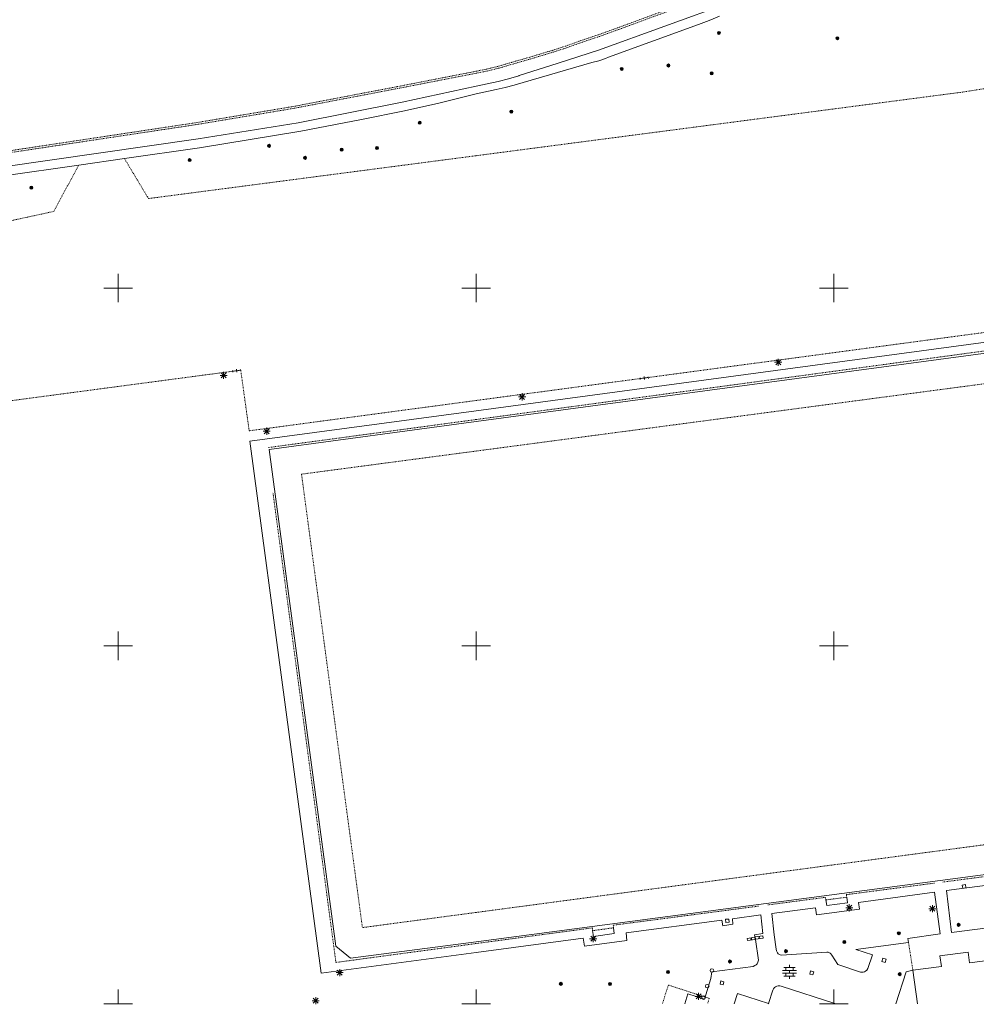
# Model space of a CAD drawing. Header units: millimetres. Extents: x 135944 to 142000, y 454200 to 456692.
# Tile 191 of 220: x 138436 to 138570, y 454200 to 454337. Entities that reach past the tile are written whole.
import ezdxf

# ---------------------------------------------------------------- set-up
doc = ezdxf.new("R2010")
doc.units = ezdxf.units.MM
for name, pattern in [('TotaalGBKN2013X$0$DASHDOT', [1, 0.5, -0.25, 0, -0.25]), ('TotaalGBKN2013X$0$DASHED', [0.75, 0.5, -0.25]), ('TotaalGBKN2013X$0$DOT', [0.25, 0, -0.25]), ('TotaalGBKN2013X$0$HIDDEN', [0.375, 0.25, -0.125])]:
    doc.linetypes.add(name, pattern=pattern)
doc.layers.get('0').update_dxf_attribs({"color": 251})
doc.layers.add('TotaalGBKN2013X$0$1', color=251, linetype='Continuous')

# ---------------------------------------------------------------- blocks, each defined once
blk = doc.blocks.new('TotaalGBKN2013X$0$A$C74320002')
at = {"linetype": 'TotaalGBKN2013X$0$DASHED', "lineweight": 0}
for p, q in [((138488997, 454328138), (138500000, 454330284)), ((138489048, 454327873), (138500000, 454330004)), ((138474526, 454325374), (138488997, 454328138)), ((138474574, 454325108), (138489048, 454327873)), ((138460954, 454323111), (138474526, 454325374)), ((138460996, 454322844), (138474574, 454325108)), ((138433834, 454319024), (138460954, 454323111)), ((138433873, 454318757), (138460996, 454322844))]:
    blk.add_line(p, q, dxfattribs=at)
at = {"linetype": 'Continuous', "lineweight": 0}
for p, q in [((138500000, 454328192), (138489700, 454325948)), ((138500000, 454327115), (138494806, 454325841)), ((138489700, 454325948), (138475145, 454323064)), ((138494806, 454325841), (138490009, 454324764)), ((138484016, 454323557), (138475511, 454321899)), ((138490009, 454324764), (138484016, 454323557)), ((138475145, 454323064), (138461192, 454320855)), ((138461192, 454320855), (138434003, 454316921)), ((138475511, 454321899), (138461354, 454319571)), ((138461354, 454319571), (138450885, 454318085)), ((138450885, 454318085), (138444507, 454317179)), ((138444507, 454317179), (138434051, 454315695)), ((138450000, 454300000), (138450000, 454302000)), ((138500000, 454300000), (138500000, 454302000)), ((138448000, 454300000), (138450000, 454300000)), ((138450000, 454300000), (138452000, 454300000)), ((138450000, 454298000), (138450000, 454300000)), ((138500000, 454300000), (138498001, 454300000)), ((138500000, 454300000), (138500000, 454298000)), ((138464240, 454287790), (138465240, 454287790)), ((138464386, 454287436), (138465094, 454288144)), ((138465094, 454287436), (138464386, 454288144)), ((138464740, 454287290), (138464740, 454288290)), ((138466030, 454288258), (138466000, 454288480)), ((138466015, 454288369), (138467129, 454288519)), ((138466602, 454288221), (138466542, 454288667)), ((138467144, 454288408), (138467114, 454288630)), ((138468389, 454278590), (138500000, 454282854)), ((138471110, 454277460), (138500000, 454281345)), ((138470260, 454279990), (138471260, 454279990)), ((138470406, 454279636), (138471114, 454280344)), ((138471114, 454279636), (138470406, 454280344)), ((138470760, 454279490), (138470760, 454280490)), ((138478349, 454204249), (138468389, 454278590)), ((138480410, 454208050), (138471110, 454277460)), ((138450000, 454250000), (138450000, 454252000)), ((138500000, 454250000), (138500000, 454252000)), ((138448000, 454250000), (138450000, 454250000)), ((138450000, 454250000), (138452000, 454250000)), ((138450000, 454248000), (138450000, 454250000)), ((138500000, 454250000), (138498001, 454250000)), ((138500000, 454250000), (138500000, 454248000)), ((138482480, 454206350), (138480410, 454208050)), ((138500000, 454208663), (138482480, 454206350)), ((138500000, 454207139), (138478349, 454204249)), ((138480460, 454204350), (138481460, 454204350)), ((138480606, 454203996), (138481314, 454204704)), ((138481314, 454203996), (138480606, 454204704)), ((138480960, 454203850), (138480960, 454204850)), ((138450000, 454200000), (138450000, 454202000)), ((138500000, 454200000), (138500000, 454202000)), ((138450000, 454200000), (138448000, 454200000)), ((138450000, 454200000), (138452000, 454200000)), ((138477100, 454200420), (138478100, 454200420)), ((138477246, 454200066), (138477954, 454200774)), ((138477954, 454200066), (138477246, 454200774)), ((138477600, 454199920), (138477600, 454200920)), ((138500000, 454200000), (138498000, 454200000))]:
    blk.add_line(p, q, dxfattribs=at)
at = {"linetype": 'TotaalGBKN2013X$0$HIDDEN', "lineweight": 0}
for p, q in [((138450885, 454318085), (138454240, 454312500)), ((138454240, 454312500), (138500000, 454318485)), ((138441000, 454310700), (138444507, 454317179)), ((138431820, 454308710), (138441000, 454310700)), ((138475620, 454273990), (138500000, 454277218)), ((138484130, 454210640), (138475620, 454273990)), ((138500000, 454212754), (138484130, 454210640))]:
    blk.add_line(p, q, dxfattribs=at)
at = {"linetype": 'TotaalGBKN2013X$0$DASHDOT', "lineweight": 0}
for p, q in [((138412371, 454281248), (138466015, 454288369)), ((138467129, 454288519), (138468310, 454280050)), ((138468310, 454280050), (138500000, 454284285)), ((138500000, 454281623), (138470990, 454277710)), ((138480430, 454205770), (138471630, 454271400)), ((138500000, 454208407), (138480430, 454205770))]:
    blk.add_line(p, q, dxfattribs=at)
at = {"linetype": 'TotaalGBKN2013X$0$DOT', "lineweight": 0}
blk.add_line((138466015, 454288369), (138467129, 454288519), dxfattribs=at)
at = {"linetype": 'Continuous', "lineweight": 0}
for centre, radius in [((138492141, 454323092), 215), ((138492141, 454323092), 155), ((138492141, 454323092), 95), ((138492141, 454323092), 35), ((138471081, 454319862), 215), ((138471081, 454319862), 155), ((138471081, 454319862), 95), ((138471081, 454319862), 35), ((138481241, 454319322), 215), ((138481241, 454319322), 155), ((138486161, 454319562), 215), ((138486161, 454319562), 155), ((138486161, 454319562), 95), ((138486161, 454319562), 35), ((138459991, 454317872), 215), ((138476111, 454318192), 215), ((138476111, 454318192), 155), ((138476111, 454318192), 95), ((138476111, 454318192), 35), ((138481241, 454319322), 95), ((138481241, 454319322), 35), ((138459991, 454317872), 155), ((138459991, 454317872), 95), ((138459991, 454317872), 35), ((138437870, 454314010), 215), ((138437870, 454314010), 155), ((138437870, 454314010), 95), ((138437870, 454314010), 35)]:
    blk.add_circle(centre, radius, dxfattribs=at)
blk = doc.blocks.new('TotaalGBKN2013X$0$A$C51EB4CD3')
at = {"linetype": 'TotaalGBKN2013X$0$DASHED', "lineweight": 0}
for p, q in [((138530397, 454340260), (138519819, 454336369)), ((138530489, 454340007), (138519912, 454336116)), ((138519819, 454336369), (138517094, 454335387)), ((138519912, 454336116), (138517186, 454335131)), ((138517094, 454335387), (138514348, 454334468)), ((138517186, 454335131), (138514437, 454334213)), ((138510678, 454333208), (138510046, 454333024)), ((138512526, 454333800), (138510678, 454333208)), ((138512631, 454333549), (138510799, 454332961)), ((138514348, 454334468), (138512526, 454333800)), ((138514437, 454334213), (138512631, 454333549)), ((138507576, 454331990), (138504886, 454331216)), ((138507498, 454332249), (138504936, 454331521)), ((138510046, 454333024), (138507498, 454332249)), ((138510123, 454332765), (138507576, 454331990)), ((138510799, 454332961), (138510123, 454332765)), ((138501525, 454330594), (138500000, 454330284)), ((138503193, 454330720), (138501479, 454330300)), ((138503241, 454331019), (138501525, 454330594)), ((138504886, 454331216), (138503193, 454330720)), ((138504936, 454331521), (138503241, 454331019)), ((138501479, 454330300), (138500000, 454330004)), ((138526876, 454202603), (138526035, 454200000)), ((138526876, 454202603), (138532585, 454200757)), ((138532585, 454200757), (138532341, 454200000))]:
    blk.add_line(p, q, dxfattribs=at)
at = {"linetype": 'Continuous', "lineweight": 0}
for p, q in [((138517123, 454333240), (138535643, 454339931)), ((138532568, 454337380), (138531093, 454336829)), ((138534022, 454337983), (138532568, 454337380)), ((138531093, 454336829), (138518500, 454332235)), ((138511455, 454331403), (138517123, 454333240)), ((138518101, 454332074), (138517146, 454331749)), ((138518500, 454332235), (138518101, 454332074)), ((138516168, 454331501), (138505480, 454328399)), ((138506046, 454329687), (138511455, 454331403)), ((138517146, 454331749), (138516168, 454331501)), ((138503104, 454328845), (138504560, 454329218)), ((138504560, 454329218), (138505994, 454329669)), ((138505994, 454329669), (138506046, 454329687)), ((138500000, 454328192), (138503104, 454328845)), ((138502830, 454327747), (138500000, 454327115)), ((138504085, 454328009), (138502830, 454327747)), ((138505321, 454328349), (138504085, 454328009)), ((138505480, 454328399), (138505321, 454328349)), ((138500000, 454300000), (138500000, 454302000)), ((138550000, 454300000), (138550000, 454302000)), ((138500000, 454300000), (138500000, 454298000)), ((138500000, 454300000), (138502000, 454300000)), ((138548000, 454300000), (138550000, 454300000)), ((138550000, 454300000), (138552000, 454300000)), ((138550000, 454298000), (138550000, 454300000)), ((138500000, 454282854), (138579520, 454293580)), ((138500000, 454281345), (138576260, 454291600)), ((138541720, 454289620), (138542720, 454289620)), ((138541866, 454289266), (138542574, 454289974)), ((138542574, 454289266), (138541866, 454289974)), ((138542220, 454289120), (138542220, 454290120)), ((138522926, 454287462), (138522954, 454287238)), ((138524060, 454287490), (138522940, 454287350)), ((138523472, 454287644), (138523528, 454287196)), ((138524046, 454287602), (138524074, 454287378)), ((138506086, 454284436), (138506794, 454285144)), ((138506794, 454284436), (138506086, 454285144)), ((138506440, 454284290), (138506440, 454285290)), ((138505940, 454284790), (138506940, 454284790)), ((138500000, 454250000), (138500000, 454252000)), ((138550000, 454250000), (138550000, 454252000)), ((138500000, 454250000), (138500000, 454248000)), ((138500000, 454250000), (138502000, 454250000)), ((138548000, 454250000), (138550000, 454250000)), ((138550000, 454250000), (138552000, 454250000)), ((138550000, 454248000), (138550000, 454250000)), ((138587860, 454220260), (138500000, 454208663)), ((138568210, 454216160), (138589750, 454218930)), ((138551891, 454214086), (138551790, 454214880)), ((138564040, 454215580), (138553430, 454214160)), ((138564850, 454209760), (138564040, 454215580)), ((138565740, 454215810), (138568210, 454216160)), ((138566430, 454209930), (138565740, 454215810)), ((138548889, 454214510), (138548991, 454213716)), ((138548991, 454213716), (138551891, 454214086)), ((138551786, 454213056), (138552494, 454213764)), ((138552494, 454213056), (138551786, 454213764)), ((138552140, 454212910), (138552140, 454213910)), ((138553430, 454214160), (138553550, 454213190)), ((138563400, 454212921), (138564108, 454213629)), ((138564108, 454212921), (138563400, 454213629)), ((138563754, 454212775), (138563754, 454213775)), ((138535840, 454211840), (138539810, 454212400)), ((138539810, 454212400), (138540090, 454209830)), ((138547440, 454213390), (138541320, 454212600)), ((138541320, 454212600), (138541630, 454209650)), ((138547580, 454212400), (138547440, 454213390)), ((138553550, 454213190), (138547580, 454212400)), ((138551640, 454213410), (138552640, 454213410)), ((138563254, 454213275), (138564254, 454213275)), ((138520960, 454209900), (138534350, 454211670)), ((138534350, 454211670), (138534490, 454210900)), ((138534490, 454210900), (138535900, 454211130)), ((138535900, 454211130), (138535840, 454211840)), ((138582720, 454212090), (138566430, 454209930)), ((138516016, 454208736), (138516724, 454209444)), ((138516724, 454208736), (138516016, 454209444)), ((138516291, 454210210), (138516399, 454209417)), ((138516370, 454208590), (138516370, 454209590)), ((138516399, 454209417), (138519319, 454209817)), ((138519319, 454209817), (138519210, 454210610)), ((138521080, 454208850), (138520960, 454209900)), ((138540090, 454209830), (138538920, 454209630)), ((138538920, 454209630), (138539060, 454208960)), ((138541630, 454209650), (138541911, 454207641)), ((138560337, 454209116), (138564850, 454209760)), ((138500000, 454207139), (138514990, 454209140)), ((138514990, 454209140), (138515150, 454208030)), ((138515150, 454208030), (138521080, 454208850)), ((138515870, 454209090), (138516870, 454209090)), ((138539060, 454208960), (138539450, 454206090)), ((138553065, 454207594), (138560410, 454208571)), ((138560410, 454208571), (138560337, 454209116)), ((138541911, 454207641), (138541989, 454207382)), ((138541989, 454207382), (138542101, 454207131)), ((138542101, 454207131), (138542215, 454206989)), ((138542215, 454206989), (138542489, 454206823)), ((138542489, 454206823), (138542673, 454206773)), ((138542673, 454206773), (138549011, 454207221)), ((138549011, 454207221), (138549173, 454207188)), ((138549173, 454207188), (138549453, 454207072)), ((138549453, 454207072), (138549561, 454206991)), ((138549561, 454206991), (138549721, 454206781)), ((138549721, 454206781), (138550531, 454205491)), ((138555391, 454206851), (138553065, 454207594)), ((138554731, 454204901), (138555391, 454206851)), ((138564780, 454206690), (138568760, 454207220)), ((138565010, 454205190), (138564780, 454206690)), ((138568760, 454207220), (138568940, 454205710)), ((138568940, 454205710), (138580290, 454207210)), ((138538961, 454205321), (138538736, 454205210)), ((138539129, 454205436), (138538961, 454205321)), ((138539260, 454205570), (138539129, 454205436)), ((138539321, 454205681), (138539260, 454205570)), ((138539450, 454206090), (138539321, 454205681)), ((138543786, 454205056), (138543786, 454205456)), ((138550531, 454205491), (138553711, 454204431)), ((138532950, 454204447), (138532791, 454203521)), ((138538736, 454205210), (138532950, 454204447)), ((138542806, 454204656), (138544766, 454204656)), ((138542806, 454204256), (138544766, 454204256)), ((138542986, 454205056), (138544586, 454205056)), ((138543286, 454204656), (138543286, 454205056)), ((138543286, 454203856), (138543286, 454204256)), ((138543786, 454204256), (138543786, 454204656)), ((138544286, 454204656), (138544286, 454205056)), ((138544286, 454203856), (138544286, 454204256)), ((138553711, 454204431), (138553895, 454204400)), ((138553895, 454204400), (138554081, 454204411)), ((138554081, 454204411), (138554256, 454204453)), ((138554256, 454204453), (138554421, 454204541)), ((138554421, 454204541), (138554597, 454204708)), ((138554597, 454204708), (138554731, 454204901)), ((138558649, 454200000), (138560104, 454204436)), ((138560104, 454204436), (138561030, 454204670)), ((138561030, 454204670), (138565010, 454205190)), ((138561654, 454200000), (138561030, 454204670)), ((138532791, 454203521), (138531941, 454200661)), ((138542191, 454202481), (138542422, 454202498)), ((138542422, 454202498), (138542651, 454202451)), ((138542986, 454203856), (138544586, 454203856)), ((138543786, 454203456), (138543786, 454203856)), ((138500000, 454200000), (138500000, 454202000)), ((138529601, 454201371), (138529172, 454200000)), ((138531941, 454200661), (138529601, 454201371)), ((138530747, 454200668), (138531455, 454201376)), ((138531455, 454200668), (138530747, 454201376)), ((138531101, 454200522), (138531101, 454201522)), ((138536527, 454201412), (138536068, 454200000)), ((138540880, 454200014), (138536527, 454201412)), ((138540880, 454200014), (138541481, 454201891)), ((138541481, 454201891), (138541580, 454202085)), ((138541580, 454202085), (138541721, 454202261)), ((138541721, 454202261), (138541828, 454202347)), ((138541828, 454202347), (138542004, 454202432)), ((138542004, 454202432), (138542191, 454202481)), ((138542651, 454202451), (138550121, 454200051)), ((138550000, 454200000), (138550000, 454202000)), ((138500000, 454200000), (138502000, 454200000)), ((138530601, 454201022), (138531601, 454201022)), ((138540924, 454200000), (138540880, 454200014)), ((138550000, 454200000), (138548000, 454200000)), ((138550000, 454200000), (138552000, 454200000)), ((138550121, 454200051), (138550213, 454200000))]:
    blk.add_line(p, q, dxfattribs=at)
at = {"linetype": 'TotaalGBKN2013X$0$HIDDEN', "lineweight": 0}
for p, q in [((138567700, 454327340), (138600282, 454332345)), ((138500000, 454318485), (138567700, 454327340)), ((138500000, 454277218), (138574700, 454287110)), ((138583240, 454223840), (138500000, 454212754)), ((138560410, 454208571), (138561030, 454204670))]:
    blk.add_line(p, q, dxfattribs=at)
at = {"linetype": 'TotaalGBKN2013X$0$DASHDOT', "lineweight": 0}
for p, q in [((138612687, 454299374), (138524100, 454287500)), ((138500000, 454281623), (138578410, 454292200)), ((138500000, 454284285), (138522930, 454287350)), ((138587920, 454219980), (138565220, 454217000)), ((138551730, 454215240), (138564040, 454216850)), ((138551790, 454214880), (138551730, 454215240)), ((138519160, 454210970), (138539570, 454213650)), ((138548800, 454214860), (138540780, 454213810)), ((138548890, 454214510), (138548800, 454214860)), ((138519210, 454210610), (138519160, 454210970)), ((138516270, 454210600), (138500000, 454208407)), ((138516291, 454210210), (138516270, 454210600))]:
    blk.add_line(p, q, dxfattribs=at)
at = {"linetype": 'TotaalGBKN2013X$0$DOT', "lineweight": 0}
for p, q in [((138522930, 454287350), (138524100, 454287500)), ((138548890, 454214510), (138551790, 454214880)), ((138548889, 454214510), (138548890, 454214510)), ((138516291, 454210210), (138519210, 454210610))]:
    blk.add_line(p, q, dxfattribs=at)
at = {"linetype": 'Continuous', "lineweight": 0}
for points in [[(138568433, 454216191), (138568372, 454216637), (138567927, 454216576), (138567987, 454216130)], [(138535354, 454211385), (138535315, 454211833), (138534867, 454211795), (138534905, 454211346), (138535354, 454211385)], [(138540069, 454209492), (138538996, 454209332), (138539043, 454209015), (138540116, 454209175), (138540069, 454209492)], [(138539603, 454209399), (138539488, 454209243), (138539623, 454209263), (138539509, 454209107)], [(138538956, 454209310), (138537873, 454209137), (138537924, 454208821), (138539006, 454208994), (138538956, 454209310)], [(138538486, 454209213), (138538373, 454209055), (138538508, 454209077), (138538394, 454208920)], [(138556712, 454205920), (138557141, 454205784), (138557276, 454206213), (138556847, 454206349), (138556712, 454205920)], [(138547065, 454204036), (138547174, 454204473), (138546737, 454204582), (138546628, 454204145), (138547065, 454204036)], [(138534204, 454203179), (138534087, 454202745), (138534521, 454202627), (138534638, 454203062), (138534204, 454203179)]]:
    blk.add_lwpolyline(points, dxfattribs=at)
for centre, radius in [((138533931, 454335642), 215), ((138533931, 454335642), 155), ((138533931, 454335642), 95), ((138533931, 454335642), 35), ((138550491, 454334902), 215), ((138550491, 454334902), 155), ((138550491, 454334902), 95), ((138550491, 454334902), 35), ((138520361, 454330602), 215), ((138520361, 454330602), 155), ((138520361, 454330602), 95), ((138520361, 454330602), 35), ((138526881, 454331092), 215), ((138526881, 454331092), 155), ((138526881, 454331092), 95), ((138526881, 454331092), 35), ((138532931, 454330002), 215), ((138532931, 454330002), 155), ((138532931, 454330002), 95), ((138532931, 454330002), 35), ((138504921, 454324642), 215), ((138504921, 454324642), 155), ((138504921, 454324642), 95), ((138504921, 454324642), 35), ((138567420, 454211020), 215), ((138567420, 454211020), 155), ((138567420, 454211020), 95), ((138567420, 454211020), 35), ((138559071, 454209852), 215), ((138559071, 454209852), 155), ((138559071, 454209852), 95), ((138559071, 454209852), 35), ((138551451, 454208622), 215), ((138551451, 454208622), 155), ((138551451, 454208622), 95), ((138551451, 454208622), 35), ((138543301, 454207342), 215), ((138543301, 454207342), 155), ((138543301, 454207342), 95), ((138543301, 454207342), 35), ((138535481, 454205902), 215), ((138535481, 454205902), 155), ((138535481, 454205902), 95), ((138535481, 454205902), 35), ((138526822, 454204432), 215), ((138526822, 454204432), 155), ((138526822, 454204432), 95), ((138526822, 454204432), 35), ((138532956, 454204646), 250), ((138559191, 454204132), 215), ((138559191, 454204132), 155), ((138559191, 454204132), 95), ((138559191, 454204132), 35), ((138511851, 454202782), 215), ((138511851, 454202782), 155), ((138511851, 454202782), 95), ((138511851, 454202782), 35), ((138518711, 454202762), 215), ((138518711, 454202762), 155), ((138518711, 454202762), 95), ((138518711, 454202762), 35), ((138532299, 454202453), 250), ((138531787, 454200860), 250)]:
    blk.add_circle(centre, radius, dxfattribs=at)

msp = doc.modelspace()

# ---------------------------------------------------------------- block references
at = {"layer": 'TotaalGBKN2013X$0$1', "xscale": 0.0009999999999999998, "yscale": 0.0009999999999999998, "zscale": 0.0009999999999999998}
for name in ['TotaalGBKN2013X$0$A$C74320002', 'TotaalGBKN2013X$0$A$C51EB4CD3']:
    msp.add_blockref(name, (0, 0), dxfattribs=at)

doc.saveas('drawing.dxf')
